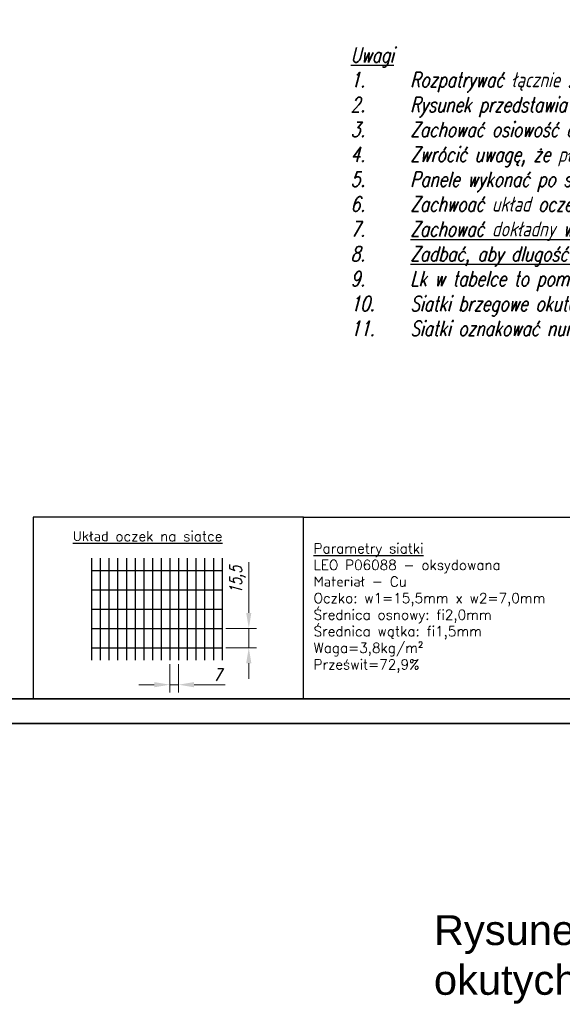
# Model space of a CAD drawing. Header units: millimetres. Extents: x -176817 to 571382, y -58489 to 156123.
# Tile 77 of 256: x -156463 to -154281, y 89973 to 93933. Entities that reach past the tile are written whole.
import ezdxf

# ---------------------------------------------------------------- set-up
doc = ezdxf.new("R2010")
doc.units = ezdxf.units.MM
doc.header["$LTSCALE"] = 0.2
doc.layers.get('Defpoints').update_dxf_attribs({"lineweight": 13})
for name, color, linetype, lineweight in [('-AAA Kontur', 7, 'Continuous', 35), ('-AAA Opisy2', 71, 'Continuous', 18), ('-AAA Widok', 2, 'Continuous', 30), ('-AAA Wymiar', 1, 'Continuous', 18)]:
    doc.layers.add(name, color=color, linetype=linetype, lineweight=lineweight)
doc.styles.get("Standard").update_dxf_attribs({"font": 'arial.ttf'})
doc.styles.add('WYMIARY', font='ROMANS.shx', dxfattribs={"width": 0.75, "oblique": 15})
doc.dimstyles.new('1 do 25', dxfattribs={"dimscale": 25, "dimtxt": 2, "dimasz": 2.5, "dimexe": 1.25, "dimexo": 0.625, "dimtad": 1, "dimdec": 1, "dimtxsty": 'WYMIARY', "dimcen": 2.5, "dimclrd": 256, "dimclre": 256, "dimclrt": 5, "dimadec": 0, "dimazin": 0, "dimtfac": 1, "dimtdec": 1, "dimtmove": 0, "dimatfit": 3, "dimfxl": 1.25, "dimlwd": -1, "dimlwe": -1, "dimarcsym": 0})

# ---------------------------------------------------------------- blocks, each defined once
blk = doc.blocks.new('*D205')
at = {"layer": '-AAA Wymiar', "transparency": 16777216}
for p, q in [((-155541.8, 91547.3), (-155541.8, 91750.9)), ((-155633.7, 91484.8), (-155510.6, 91484.8)), ((-155541.8, 91407.3), (-155541.8, 91484.8)), ((-155633.7, 91407.3), (-155510.6, 91407.3)), ((-155541.8, 91344.8), (-155541.8, 91282.3))]:
    blk.add_line(p, q, dxfattribs=at)
for points in [[(-155552.2, 91547.3), (-155531.4, 91547.3), (-155541.8, 91484.8)], [(-155552.2, 91344.8), (-155531.4, 91344.8), (-155541.8, 91407.3)]]:
    blk.add_solid(points, dxfattribs=at)
at = {"layer": 'Defpoints', "color": 0, "transparency": 16777216}
for p in [(-155649.4, 91484.8), (-155541.8, 91484.8), (-155649.4, 91407.3)]:
    blk.add_point(p, dxfattribs=at)
at = {"layer": '-AAA Wymiar', "color": 5, "transparency": 16777216, "insert": (-155587.2, 91680.4), "char_height": 50, "attachment_point": 5, "rotation": 90, "style": 'WYMIARY'}
blk.add_mtext('15,5', dxfattribs=at)
blk = doc.blocks.new('*D206')
at = {"layer": '-AAA Wymiar', "transparency": 16777216}
for p, q in [((-155859.4, 91341.7), (-155859.4, 91227.5)), ((-155824.4, 91341.7), (-155824.4, 91227.5)), ((-155921.9, 91258.8), (-155984.4, 91258.8)), ((-155859.4, 91258.8), (-155824.4, 91258.8)), ((-155761.9, 91258.8), (-155636.9, 91258.8))]:
    blk.add_line(p, q, dxfattribs=at)
for points in [[(-155921.9, 91269.2), (-155921.9, 91248.4), (-155859.4, 91258.8)], [(-155761.9, 91269.2), (-155761.9, 91248.4), (-155824.4, 91258.8)]]:
    blk.add_solid(points, dxfattribs=at)
at = {"layer": 'Defpoints', "color": 0, "transparency": 16777216}
for p in [(-155859.4, 91357.3), (-155824.4, 91357.3), (-155824.4, 91258.8)]:
    blk.add_point(p, dxfattribs=at)
at = {"layer": '-AAA Wymiar', "color": 5, "transparency": 16777216, "insert": (-155668.1, 91299.4), "char_height": 50, "attachment_point": 5, "style": 'WYMIARY'}
blk.add_mtext('7', dxfattribs=at)

msp = doc.modelspace()

# ---------------------------------------------------------------- linework, layer by layer
at = {"layer": '-AAA Kontur'}
for points in [[(-159993.3001, 91102.5045), (-151853.3001, 91102.5045), (-151853.3001, 96782.5045), (-159993.3001, 96782.5045)], [(-159893.3001, 91202.5045), (-151953.3001, 91202.5045), (-151953.3001, 96682.5045), (-159893.3001, 96682.5045)]]:
    msp.add_lwpolyline(points, close=True, dxfattribs=at)
at = {"layer": '-AAA Widok'}
for p, q in [((-156174.3582, 91767.3049), (-156174.3582, 91357.3173)), ((-156139.3582, 91767.3049), (-156139.3582, 91357.3173)), ((-156104.3582, 91767.3049), (-156104.3582, 91357.3173)), ((-156069.3582, 91767.3049), (-156069.3582, 91357.3173)), ((-156034.3582, 91767.3049), (-156034.3582, 91357.3173)), ((-155999.3582, 91767.3049), (-155999.3582, 91357.3173)), ((-155964.3582, 91767.3049), (-155964.3582, 91357.3173)), ((-155929.3582, 91767.3049), (-155929.3582, 91357.3173)), ((-155894.3582, 91767.3049), (-155894.3582, 91357.3173)), ((-155859.3582, 91767.3049), (-155859.3582, 91357.3173)), ((-155824.3582, 91767.3049), (-155824.3582, 91357.3173)), ((-155789.3582, 91767.3049), (-155789.3582, 91357.3173)), ((-155754.3582, 91767.3049), (-155754.3582, 91357.3173)), ((-155719.3582, 91767.3049), (-155719.3582, 91357.3173)), ((-155684.3582, 91767.3049), (-155684.3582, 91357.3173)), ((-155649.3582, 91767.3049), (-155649.3582, 91357.3173)), ((-156174.3582, 91717.3173), (-155649.3582, 91717.3173)), ((-156174.3582, 91639.8173), (-155649.3582, 91639.8173)), ((-156174.3582, 91562.3173), (-155649.3582, 91562.3173)), ((-156174.3582, 91484.8173), (-155649.3582, 91484.8173)), ((-156174.3582, 91407.3173), (-155649.3582, 91407.3173))]:
    msp.add_line(p, q, dxfattribs=at)
for points in [[(-156408.7703, 91202.5045), (-155321.0352, 91202.5045), (-155321.0352, 91932.3405), (-156408.7703, 91932.3405)], [(-155321.0352, 91932.3405), (-154233.3001, 91932.3405), (-154233.3001, 91202.5045), (-155321.0352, 91202.5045)]]:
    msp.add_lwpolyline(points, close=True, dxfattribs=at)

# ---------------------------------------------------------------- texts
at = {"layer": '-AAA Opisy2', "insert": (-154797.1763, 90331.6643), "char_height": 120, "width": 3235.492782, "attachment_point": 1}
msp.add_mtext('Rysunek dla wszystkich typowych siatek okutych w płaskowniki Poz. 12 i 13', dxfattribs=at)
at = {"layer": '-AAA Widok', "insert": (-155131.9024, 93231.5035), "char_height": 60, "width": 3289.808254, "attachment_point": 4, "style": 'WYMIARY'}
msp.add_mtext('{\\LUwagi\\P\\pi-180,l180,t180;}1.^IRozpatrywać łącznie z rys. S-Su-2. Numery pozycji zgodne z S-Su-2.\\P2.^IRysunek przedstawia widok siatek od góry (z nad sufitu)\\P3.^IZachować osiowość otworów montażowych pomiędzy brzegami siatki.\\P4.^IZwrócić uwagę, że płaski łeb wkręta znajduje się po wewnętrznej stronie zagięcia.\\P5.^IPanele wykonać po sprawdzeniu wymiarów na budowie.\\P6.^IZachwoać układ oczek siatki jak na rysunku.\\P7.^I{\\LZachować dokładny wymiar.\\P}8.^I{\\LZadbać, aby dlugość L całk poszczególnych pozycji była jednakowa.\\P}9.^ILk w tabelce to pomocniczy wymiar kontrolny.\\P10.^ISiatki brzegowe okute płaskownikiem Poz.12. Pozostałe - Poz.13.\\P11.^ISiatki oznakować numerem pozycji w celu identyfikacji na budowie.', dxfattribs=at)
at = {"layer": '-AAA Widok', "char_height": 40, "attachment_point": 4}
for s, insert, width in [('{\\fSimplex_IV25|b0|i1|c238|p2;\\LUkład oczek na siatce}', (-156249.5634, 91855.8718), 2904.377888), ('{\\fSimplex_IV25|b0|i1|c238|p2;\\LParametry siatki\\P\\lLEO P06088 - oksydowana\\PMateriał - Cu\\POczko: w1=15,5mm x w2=7,0mm\\PŚrednica osnowy: fi2,0mm\\PŚrednica wątka: fi1,5mm\\PWaga=3,8kg/m\\fSimplex_IV50|b0|i0|c238|p2;²\\fSimplex_IV25|b0|i1|c238|p2;\\PPrześwit=72,9%}', (-155281.0352, 91567.4225), 2891.843275)]:
    msp.add_mtext(s, dxfattribs=dict(at, insert=insert, width=width))

# ---------------------------------------------------------------- dimensions: what is measured, and where the dimension line sits
at = {"layer": '-AAA Wymiar'}
dim = msp.add_linear_dim(base=(-155541.8323, 91484.8173), p1=(-155649.3582, 91407.3173), p2=(-155649.3582, 91484.8173), angle=90, text='15,5', dimstyle='1 do 25', dxfattribs=at)
dim.commit()
dim.dimension.update_dxf_attribs({"geometry": '*D205', "text_midpoint": (-155541.8323, 91680.3553), "dimtype": 160})
dim = msp.add_linear_dim(base=(-155824.3582, 91258.7732), p1=(-155859.3582, 91357.3173), p2=(-155824.3582, 91357.3173), text='7', dimstyle='1 do 25', dxfattribs=at)
dim.commit()
dim.dimension.update_dxf_attribs({"geometry": '*D206', "text_midpoint": (-155668.1059, 91258.7732), "dimtype": 160})

doc.saveas('drawing.dxf')
